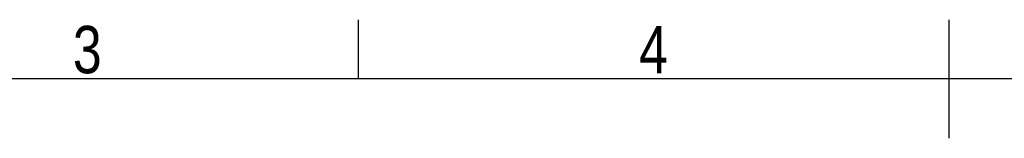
# Model space of a CAD drawing. Header units: millimetres. Extents: x 0 to 420, y 0 to 297.
# Tile 70 of 88: x 129 to 215, y 287 to 297. Entities that reach past the tile are written whole.
import ezdxf

# ---------------------------------------------------------------- set-up
doc = ezdxf.new("R2010")
doc.units = ezdxf.units.MM
doc.layers.add('CARTIGLIO', color=140, linetype='Continuous')
doc.styles.add('SLDTEXTSTYLE2', font='TXT', dxfattribs={"width": 0.821468})

msp = doc.modelspace()

# ---------------------------------------------------------------- linework, layer by layer
at = {"layer": 'CARTIGLIO', "linetype": 'Continuous'}
for p, q in [((158.2616, 291.82257), (158.2616, 296.99679)), ((210.00376, 286.64835), (210.00376, 296.99679)), ((414.8274, 291.82257), (5.18012, 291.82257))]:
    msp.add_line(p, q, dxfattribs=at)

# ---------------------------------------------------------------- texts
at = {"layer": 'CARTIGLIO', "char_height": 4.13937, "attachment_point": 2, "style": 'SLDTEXTSTYLE2'}
for s, insert in [('3', (134.49186, 296.46286)), ('4', (184.08902, 296.46286))]:
    msp.add_mtext(s, dxfattribs=dict(at, insert=insert))

doc.saveas('drawing.dxf')
